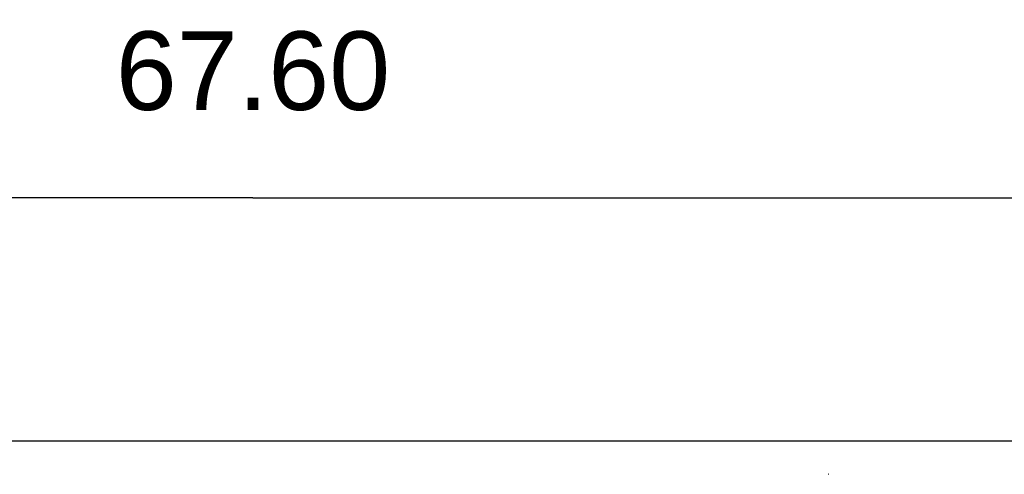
# Model space of a CAD drawing. Extents: x 39 to 117.4, y 137.3 to 200.1.
# Tile 10 of 11: x 77.5 to 103.3, y 188.2 to 200.1. Entities that reach past the tile are written whole.
import ezdxf

# ---------------------------------------------------------------- set-up
doc = ezdxf.new("R2010")
doc.units = 0
doc.header["$MEASUREMENT"] = 0
doc.layers.get('0').update_dxf_attribs({"linetype": 'CONTINUOUS'})
doc.layers.get('DEFPOINTS').update_dxf_attribs({"linetype": 'CONTINUOUS'})
doc.layers.add('CAD_DRAWING', color=7, linetype='CONTINUOUS')
doc.styles.add('_VISDIMTXTSTYLE', font='arial.ttf')
doc.styles.get("Standard").update_dxf_attribs({"font": 'txt.shx'})
doc.dimstyles.get("Standard").update_dxf_attribs({"dimtxt": 0.18, "dimasz": 0.18, "dimexe": 0.18, "dimexo": 0.0625, "dimgap": 0.09, "dimtad": 1, "dimtih": 1, "dimtoh": 1, "dimdec": 4, "dimzin": 0, "dimtxsty": '_VISDIMTXTSTYLE', "dimcen": 0.09, "dimazin": 3, "dimtfac": 1, "dimtofl": 0, "dimtmove": 0, "dimatfit": 3, "dimtolj": 1, "dimtzin": 0})

# ---------------------------------------------------------------- blocks, each defined once
blk = doc.blocks.new('*D0')
for points in [[(49.80022, 195.465744), (54.37222, 196.227744), (54.37222, 194.703744)], [(117.39978, 195.465744), (112.82778, 196.227744), (112.82778, 194.703744)]]:
    blk.add_solid(points)
at = {"layer": 'CAD_DRAWING', "color": 9, "linetype": 'CONTINUOUS'}
for q in [(49.80022, 195.465744), (117.39978, 195.465744)]:
    blk.add_line((83.6, 195.465744), q, dxfattribs=at)
for points in [[(49.80022, 198.287966), (49.80022, 190.526855)], [(117.39978, 198.287966), (117.39978, 190.526855)]]:
    blk.add_lwpolyline(points, close=True, dxfattribs=at)
at = {"layer": 'DEFPOINTS'}
for p in [(117.39978, 195.465744), (49.80022, 189.115744), (117.39978, 189.115744)]:
    blk.add_point(p, dxfattribs=at)
at = {"insert": (83.6, 198.779071), "char_height": 2.054655, "width": 10.610269, "attachment_point": 5, "style": '_VISDIMTXTSTYLE'}
blk.add_mtext('67.60', dxfattribs=at)

msp = doc.modelspace()

# ---------------------------------------------------------------- hatches: boundary and pattern name
at = {"layer": 'CAD_DRAWING'}
msp.add_hatch(color=254, dxfattribs=at).paths.add_polyline_path([(98.665, 188.237), (98.666, 188.237), (98.666, 188.237), (98.665, 188.237)])

# ---------------------------------------------------------------- linework, layer by layer
at = {"layer": 'CAD_DRAWING', "color": 9, "linetype": 'CONTINUOUS'}
msp.add_lwpolyline([(49.8, 189.116), (117.4, 189.116), (117.4, 189.116)], dxfattribs=at)
msp.add_lwpolyline([(98.665, 188.237), (98.666, 188.237), (98.666, 188.237), (98.665, 188.237)], close=True, dxfattribs=at)

# ---------------------------------------------------------------- texts
at = {"layer": 'CAD_DRAWING', "insert": (98.665, 188.237), "char_height": 0.000291, "width": 0.000952, "attachment_point": 7}
msp.add_mtext('\\C7;\\fCalibri|b0|i0|;\\H0.00029067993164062;FD*', dxfattribs=at)

# ---------------------------------------------------------------- dimensions: what is measured, and where the dimension line sits
dim = msp.add_linear_dim(base=(117.4, 195.466), p1=(49.8, 189.116), p2=(117.4, 189.116), dimstyle='STANDARD', override={"dimtxt": 2.054655, "dimtad": 1, "dimtih": 0, "dimdec": 2, "dimlunit": 2, "dimadec": 2, "dimfrac": 0})
dim.commit()
dim.dimension.update_dxf_attribs({"geometry": '*D0', "text_midpoint": (83.6, 198.779)})

doc.saveas('drawing.dxf')
